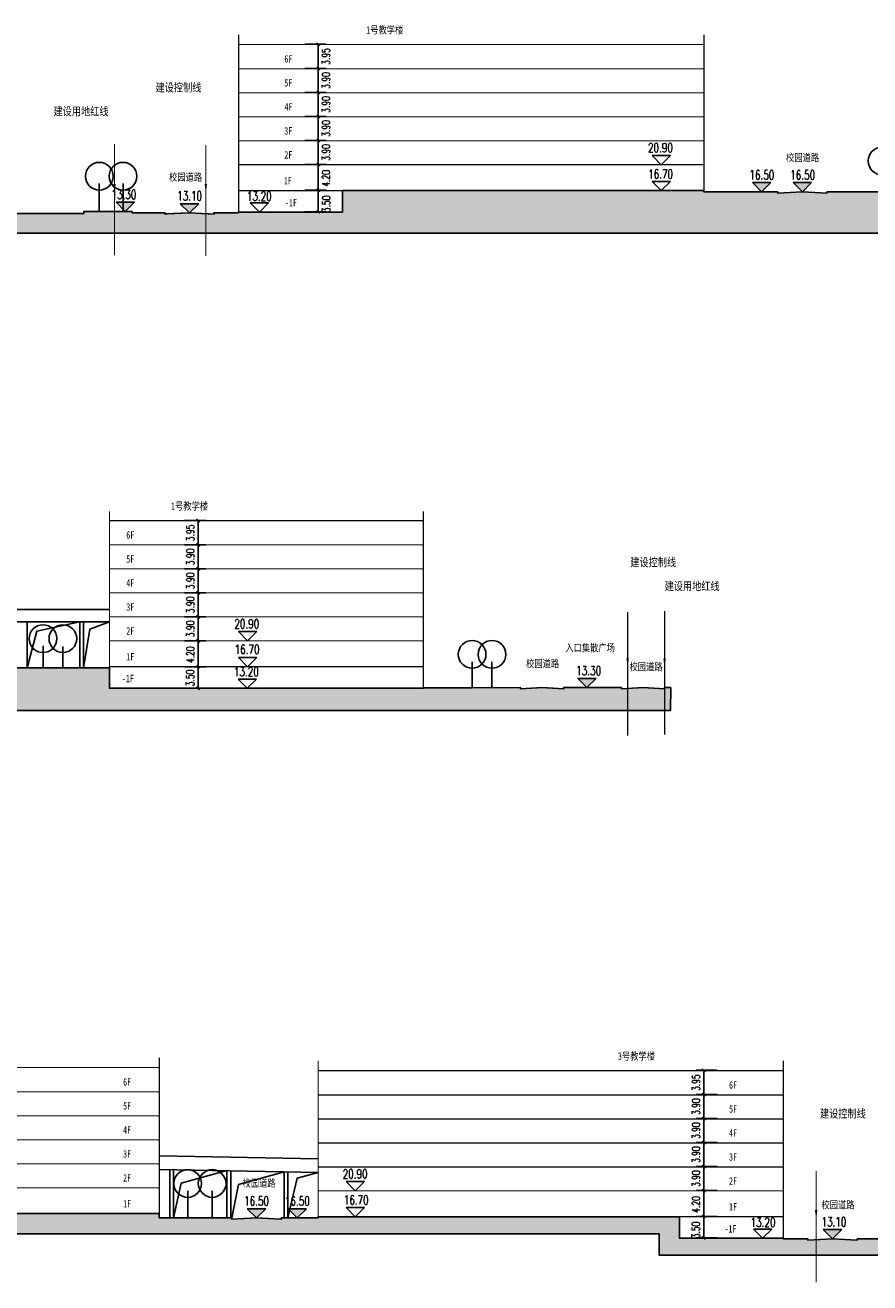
# Model space of a CAD drawing. Extents: x 38389316 to 38391210, y 2479116 to 2480544.
# Tile 56 of 68: x 38390817 to 38390954, y 2479614 to 2479818. Entities that reach past the tile are written whole.
import ezdxf

# ---------------------------------------------------------------- set-up
doc = ezdxf.new("R2010")
doc.units = 0
doc.header["$LTSCALE"] = 2
doc.linetypes.add('DASH', pattern=[0.35, 0.25, -0.1])
doc.layers.get('0').update_dxf_attribs({"linetype": 'CONTINUOUS', "lineweight": 9})
doc.layers.get('Defpoints').update_dxf_attribs({"linetype": 'CONTINUOUS', "lineweight": 9})
for name, color, linetype in [('DIM_SYMB', 3, 'CONTINUOUS'), ('PUB_TEXT', 7, 'CONTINUOUS'), ('Z1总平图标', 102, 'CONTINUOUS'), ('远期红线', 30, 'CONTINUOUS')]:
    doc.layers.add(name, color=color, linetype=linetype)
doc.styles.add('_TCH_DIM', font='SIMPLEX', dxfattribs={"bigfont": 'GBCBIG'})
doc.styles.add('_TCH_LABEL_T3', font='COMPLEX', dxfattribs={"width": 0.705882, "bigfont": 'GBCBIG'})
doc.styles.add('中等线体', font='txt', dxfattribs={"width": 0.8})
doc.styles.add('宋体', font='txt', dxfattribs={"width": 0.8, "height": 8})
doc.dimstyles.new('_TCH_ARCH_M_M&&1', dxfattribs={"dimtxt": 1.275, "dimasz": 0.5, "dimexe": 1.25, "dimexo": 1.5, "dimgap": 0.6125, "dimtad": 1, "dimzin": 1, "dimdsep": 46, "dimtxsty": '_TCH_LABEL_T3', "dimblk": 'ARCHTICK', "dimcen": 0.09, "dimclrt": 7, "dimazin": 2, "dimtfac": 1, "dimtix": 1, "dimtmove": 2, "dimatfit": 3, "dimfxl": 1, "dimtolj": 1, "dimtzin": 0, "dimarcsym": 0})

# ---------------------------------------------------------------- blocks, each defined once
blk = doc.blocks.new('_ArchTick')
at = {"color": 0, "linetype": 'ByBlock', "const_width": 0.4}
blk.add_lwpolyline([(-0.5, -0.5), (0.5, 0.5)], dxfattribs=at)
blk = doc.blocks.new('*D307')
at = {"layer": 'Defpoints', "color": 0}
for p in [(38393107.12, 2479844.42), (38393110.83, 2479844.42), (38393107.12, 2479840.92)]:
    blk.add_point(p, dxfattribs=at)
at = {"layer": 'Z1总平图标', "color": 0, "lineweight": -2}
for p, q in [((38393108.62, 2479844.42), (38393112.08, 2479844.42)), ((38393110.83, 2479840.92), (38393110.83, 2479844.42)), ((38393108.62, 2479840.92), (38393112.08, 2479840.92))]:
    blk.add_line(p, q, dxfattribs=at)
at = {"layer": 'Z1总平图标', "color": 0, "lineweight": -2, "xscale": 0.5, "yscale": 0.5, "zscale": 0.5}
for p, rotation in [((38393110.83, 2479844.42), 90), ((38393110.83, 2479840.92), 270)]:
    blk.add_blockref('_ArchTick', p, dxfattribs=dict(at, rotation=rotation))
at = {"layer": 'Z1总平图标', "color": 7, "insert": (38393112.12, 2479842.22), "char_height": 1.275, "attachment_point": 5, "rotation": 90, "style": '_TCH_LABEL_T3'}
blk.add_mtext('\\A1;3.50', dxfattribs=at)
blk = doc.blocks.new('*D308')
at = {"layer": 'Defpoints', "color": 0}
for p in [(38393107.12, 2479848.62), (38393110.83, 2479848.62), (38393107.12, 2479844.42)]:
    blk.add_point(p, dxfattribs=at)
at = {"layer": 'Z1总平图标', "color": 0, "lineweight": -2}
for p, q in [((38393108.62, 2479848.62), (38393112.08, 2479848.62)), ((38393110.83, 2479844.42), (38393110.83, 2479848.62)), ((38393108.62, 2479844.42), (38393112.08, 2479844.42))]:
    blk.add_line(p, q, dxfattribs=at)
at = {"layer": 'Z1总平图标', "color": 0, "lineweight": -2, "xscale": 0.5, "yscale": 0.5, "zscale": 0.5}
for p, rotation in [((38393110.83, 2479848.62), 90), ((38393110.83, 2479844.42), 270)]:
    blk.add_blockref('_ArchTick', p, dxfattribs=dict(at, rotation=rotation))
at = {"layer": 'Z1总平图标', "color": 7, "insert": (38393112.08, 2479846.37), "char_height": 1.275, "attachment_point": 5, "rotation": 90, "style": '_TCH_LABEL_T3'}
blk.add_mtext('\\A1;4.20', dxfattribs=at)
blk = doc.blocks.new('*D309')
at = {"layer": 'Defpoints', "color": 0}
for p in [(38393107.12, 2479852.52), (38393110.83, 2479852.52), (38393107.12, 2479848.62)]:
    blk.add_point(p, dxfattribs=at)
at = {"layer": 'Z1总平图标', "color": 0, "lineweight": -2}
for p, q in [((38393108.62, 2479852.52), (38393112.08, 2479852.52)), ((38393110.83, 2479848.62), (38393110.83, 2479852.52)), ((38393108.62, 2479848.62), (38393112.08, 2479848.62))]:
    blk.add_line(p, q, dxfattribs=at)
at = {"layer": 'Z1总平图标', "color": 0, "lineweight": -2, "xscale": 0.5, "yscale": 0.5, "zscale": 0.5}
for p, rotation in [((38393110.83, 2479852.52), 90), ((38393110.83, 2479848.62), 270)]:
    blk.add_blockref('_ArchTick', p, dxfattribs=dict(at, rotation=rotation))
at = {"layer": 'Z1总平图标', "color": 7, "insert": (38393112.08, 2479850.57), "char_height": 1.275, "attachment_point": 5, "rotation": 90, "style": '_TCH_LABEL_T3'}
blk.add_mtext('\\A1;3.90', dxfattribs=at)
blk = doc.blocks.new('*D310')
at = {"layer": 'Defpoints', "color": 0}
for p in [(38393107.12, 2479856.42), (38393110.83, 2479856.42), (38393107.12, 2479852.52)]:
    blk.add_point(p, dxfattribs=at)
at = {"layer": 'Z1总平图标', "color": 0, "lineweight": -2}
for p, q in [((38393108.62, 2479856.42), (38393112.08, 2479856.42)), ((38393110.83, 2479852.52), (38393110.83, 2479856.42)), ((38393108.62, 2479852.52), (38393112.08, 2479852.52))]:
    blk.add_line(p, q, dxfattribs=at)
at = {"layer": 'Z1总平图标', "color": 0, "lineweight": -2, "xscale": 0.5, "yscale": 0.5, "zscale": 0.5}
for p, rotation in [((38393110.83, 2479856.42), 90), ((38393110.83, 2479852.52), 270)]:
    blk.add_blockref('_ArchTick', p, dxfattribs=dict(at, rotation=rotation))
at = {"layer": 'Z1总平图标', "color": 7, "insert": (38393112.08, 2479854.47), "char_height": 1.275, "attachment_point": 5, "rotation": 90, "style": '_TCH_LABEL_T3'}
blk.add_mtext('\\A1;3.90', dxfattribs=at)
blk = doc.blocks.new('*D311')
at = {"layer": 'Defpoints', "color": 0}
for p in [(38393107.12, 2479860.32), (38393110.83, 2479860.32), (38393107.12, 2479856.42)]:
    blk.add_point(p, dxfattribs=at)
at = {"layer": 'Z1总平图标', "color": 0, "lineweight": -2}
for p, q in [((38393108.62, 2479860.32), (38393112.08, 2479860.32)), ((38393110.83, 2479856.42), (38393110.83, 2479860.32)), ((38393108.62, 2479856.42), (38393112.08, 2479856.42))]:
    blk.add_line(p, q, dxfattribs=at)
at = {"layer": 'Z1总平图标', "color": 0, "lineweight": -2, "xscale": 0.5, "yscale": 0.5, "zscale": 0.5}
for p, rotation in [((38393110.83, 2479860.32), 90), ((38393110.83, 2479856.42), 270)]:
    blk.add_blockref('_ArchTick', p, dxfattribs=dict(at, rotation=rotation))
at = {"layer": 'Z1总平图标', "color": 7, "insert": (38393112.08, 2479858.37), "char_height": 1.275, "attachment_point": 5, "rotation": 90, "style": '_TCH_LABEL_T3'}
blk.add_mtext('\\A1;3.90', dxfattribs=at)
blk = doc.blocks.new('*D312')
at = {"layer": 'Defpoints', "color": 0}
for p in [(38393107.12, 2479864.22), (38393110.83, 2479864.22), (38393107.12, 2479860.32)]:
    blk.add_point(p, dxfattribs=at)
at = {"layer": 'Z1总平图标', "color": 0, "lineweight": -2}
for p, q in [((38393108.62, 2479864.22), (38393112.08, 2479864.22)), ((38393110.83, 2479860.32), (38393110.83, 2479864.22)), ((38393108.62, 2479860.32), (38393112.08, 2479860.32))]:
    blk.add_line(p, q, dxfattribs=at)
at = {"layer": 'Z1总平图标', "color": 0, "lineweight": -2, "xscale": 0.5, "yscale": 0.5, "zscale": 0.5}
for p, rotation in [((38393110.83, 2479864.22), 90), ((38393110.83, 2479860.32), 270)]:
    blk.add_blockref('_ArchTick', p, dxfattribs=dict(at, rotation=rotation))
at = {"layer": 'Z1总平图标', "color": 7, "insert": (38393112.08, 2479862.27), "char_height": 1.275, "attachment_point": 5, "rotation": 90, "style": '_TCH_LABEL_T3'}
blk.add_mtext('\\A1;3.90', dxfattribs=at)
blk = doc.blocks.new('*D313')
at = {"layer": 'Defpoints', "color": 0}
for p in [(38393107.12, 2479868.17), (38393110.83, 2479868.17), (38393107.12, 2479864.22)]:
    blk.add_point(p, dxfattribs=at)
at = {"layer": 'Z1总平图标', "color": 0, "lineweight": -2}
for p, q in [((38393108.62, 2479868.17), (38393112.08, 2479868.17)), ((38393110.83, 2479864.22), (38393110.83, 2479868.17)), ((38393108.62, 2479864.22), (38393112.08, 2479864.22))]:
    blk.add_line(p, q, dxfattribs=at)
at = {"layer": 'Z1总平图标', "color": 0, "lineweight": -2, "xscale": 0.5, "yscale": 0.5, "zscale": 0.5}
for p, rotation in [((38393110.83, 2479868.17), 90), ((38393110.83, 2479864.22), 270)]:
    blk.add_blockref('_ArchTick', p, dxfattribs=dict(at, rotation=rotation))
at = {"layer": 'Z1总平图标', "color": 7, "insert": (38393112.08, 2479866.17), "char_height": 1.275, "attachment_point": 5, "rotation": 90, "style": '_TCH_LABEL_T3'}
blk.add_mtext('\\A1;3.95', dxfattribs=at)
blk = doc.blocks.new('*D331')
at = {"layer": 'Defpoints', "color": 0}
for p in [(38393173.45, 2479677.64), (38393177.16, 2479677.64), (38393177.16, 2479674.15)]:
    blk.add_point(p, dxfattribs=at)
at = {"layer": 'Z1总平图标', "color": 0, "lineweight": -2}
for p, q in [((38393175.66, 2479677.64), (38393172.2, 2479677.64)), ((38393173.45, 2479674.15), (38393173.45, 2479677.64)), ((38393175.66, 2479674.15), (38393172.2, 2479674.15))]:
    blk.add_line(p, q, dxfattribs=at)
at = {"layer": 'Z1总平图标', "color": 0, "lineweight": -2, "xscale": 0.5, "yscale": 0.5, "zscale": 0.5}
for p, rotation in [((38393173.45, 2479677.64), 90), ((38393173.45, 2479674.15), 270)]:
    blk.add_blockref('_ArchTick', p, dxfattribs=dict(at, rotation=rotation))
at = {"layer": 'Z1总平图标', "color": 7, "insert": (38393172.17, 2479675.44), "char_height": 1.275, "attachment_point": 5, "rotation": 90, "style": '_TCH_LABEL_T3'}
blk.add_mtext('\\A1;3.50', dxfattribs=at)
blk = doc.blocks.new('*D332')
at = {"layer": 'Defpoints', "color": 0}
for p in [(38393173.45, 2479681.84), (38393177.16, 2479681.84), (38393177.16, 2479677.64)]:
    blk.add_point(p, dxfattribs=at)
at = {"layer": 'Z1总平图标', "color": 0, "lineweight": -2}
for p, q in [((38393175.66, 2479681.84), (38393172.2, 2479681.84)), ((38393173.45, 2479677.64), (38393173.45, 2479681.84)), ((38393175.66, 2479677.64), (38393172.2, 2479677.64))]:
    blk.add_line(p, q, dxfattribs=at)
at = {"layer": 'Z1总平图标', "color": 0, "lineweight": -2, "xscale": 0.5, "yscale": 0.5, "zscale": 0.5}
for p, rotation in [((38393173.45, 2479681.84), 90), ((38393173.45, 2479677.64), 270)]:
    blk.add_blockref('_ArchTick', p, dxfattribs=dict(at, rotation=rotation))
at = {"layer": 'Z1总平图标', "color": 7, "insert": (38393172.2, 2479679.59), "char_height": 1.275, "attachment_point": 5, "rotation": 90, "style": '_TCH_LABEL_T3'}
blk.add_mtext('\\A1;4.20', dxfattribs=at)
blk = doc.blocks.new('*D333')
at = {"layer": 'Defpoints', "color": 0}
for p in [(38393173.45, 2479685.74), (38393177.16, 2479685.74), (38393177.16, 2479681.84)]:
    blk.add_point(p, dxfattribs=at)
at = {"layer": 'Z1总平图标', "color": 0, "lineweight": -2}
for p, q in [((38393175.66, 2479685.74), (38393172.2, 2479685.74)), ((38393173.45, 2479681.84), (38393173.45, 2479685.74)), ((38393175.66, 2479681.84), (38393172.2, 2479681.84))]:
    blk.add_line(p, q, dxfattribs=at)
at = {"layer": 'Z1总平图标', "color": 0, "lineweight": -2, "xscale": 0.5, "yscale": 0.5, "zscale": 0.5}
for p, rotation in [((38393173.45, 2479685.74), 90), ((38393173.45, 2479681.84), 270)]:
    blk.add_blockref('_ArchTick', p, dxfattribs=dict(at, rotation=rotation))
at = {"layer": 'Z1总平图标', "color": 7, "insert": (38393172.2, 2479683.79), "char_height": 1.275, "attachment_point": 5, "rotation": 90, "style": '_TCH_LABEL_T3'}
blk.add_mtext('\\A1;3.90', dxfattribs=at)
blk = doc.blocks.new('*D334')
at = {"layer": 'Defpoints', "color": 0}
for p in [(38393173.45, 2479689.64), (38393177.16, 2479689.64), (38393177.16, 2479685.74)]:
    blk.add_point(p, dxfattribs=at)
at = {"layer": 'Z1总平图标', "color": 0, "lineweight": -2}
for p, q in [((38393175.66, 2479689.64), (38393172.2, 2479689.64)), ((38393173.45, 2479685.74), (38393173.45, 2479689.64)), ((38393175.66, 2479685.74), (38393172.2, 2479685.74))]:
    blk.add_line(p, q, dxfattribs=at)
at = {"layer": 'Z1总平图标', "color": 0, "lineweight": -2, "xscale": 0.5, "yscale": 0.5, "zscale": 0.5}
for p, rotation in [((38393173.45, 2479689.64), 90), ((38393173.45, 2479685.74), 270)]:
    blk.add_blockref('_ArchTick', p, dxfattribs=dict(at, rotation=rotation))
at = {"layer": 'Z1总平图标', "color": 7, "insert": (38393172.2, 2479687.69), "char_height": 1.275, "attachment_point": 5, "rotation": 90, "style": '_TCH_LABEL_T3'}
blk.add_mtext('\\A1;3.90', dxfattribs=at)
blk = doc.blocks.new('*D335')
at = {"layer": 'Defpoints', "color": 0}
for p in [(38393173.45, 2479693.54), (38393177.16, 2479693.54), (38393177.16, 2479689.64)]:
    blk.add_point(p, dxfattribs=at)
at = {"layer": 'Z1总平图标', "color": 0, "lineweight": -2}
for p, q in [((38393175.66, 2479693.54), (38393172.2, 2479693.54)), ((38393173.45, 2479689.64), (38393173.45, 2479693.54)), ((38393175.66, 2479689.64), (38393172.2, 2479689.64))]:
    blk.add_line(p, q, dxfattribs=at)
at = {"layer": 'Z1总平图标', "color": 0, "lineweight": -2, "xscale": 0.5, "yscale": 0.5, "zscale": 0.5}
for p, rotation in [((38393173.45, 2479693.54), 90), ((38393173.45, 2479689.64), 270)]:
    blk.add_blockref('_ArchTick', p, dxfattribs=dict(at, rotation=rotation))
at = {"layer": 'Z1总平图标', "color": 7, "insert": (38393172.2, 2479691.59), "char_height": 1.275, "attachment_point": 5, "rotation": 90, "style": '_TCH_LABEL_T3'}
blk.add_mtext('\\A1;3.90', dxfattribs=at)
blk = doc.blocks.new('*D336')
at = {"layer": 'Defpoints', "color": 0}
for p in [(38393173.45, 2479697.44), (38393177.16, 2479697.44), (38393177.16, 2479693.54)]:
    blk.add_point(p, dxfattribs=at)
at = {"layer": 'Z1总平图标', "color": 0, "lineweight": -2}
for p, q in [((38393175.66, 2479697.44), (38393172.2, 2479697.44)), ((38393173.45, 2479693.54), (38393173.45, 2479697.44)), ((38393175.66, 2479693.54), (38393172.2, 2479693.54))]:
    blk.add_line(p, q, dxfattribs=at)
at = {"layer": 'Z1总平图标', "color": 0, "lineweight": -2, "xscale": 0.5, "yscale": 0.5, "zscale": 0.5}
for p, rotation in [((38393173.45, 2479697.44), 90), ((38393173.45, 2479693.54), 270)]:
    blk.add_blockref('_ArchTick', p, dxfattribs=dict(at, rotation=rotation))
at = {"layer": 'Z1总平图标', "color": 7, "insert": (38393172.2, 2479695.49), "char_height": 1.275, "attachment_point": 5, "rotation": 90, "style": '_TCH_LABEL_T3'}
blk.add_mtext('\\A1;3.90', dxfattribs=at)
blk = doc.blocks.new('*D337')
at = {"layer": 'Defpoints', "color": 0}
for p in [(38393173.45, 2479701.39), (38393177.16, 2479701.39), (38393177.16, 2479697.44)]:
    blk.add_point(p, dxfattribs=at)
at = {"layer": 'Z1总平图标', "color": 0, "lineweight": -2}
for p, q in [((38393175.66, 2479701.39), (38393172.2, 2479701.39)), ((38393173.45, 2479697.44), (38393173.45, 2479701.39)), ((38393175.66, 2479697.44), (38393172.2, 2479697.44))]:
    blk.add_line(p, q, dxfattribs=at)
at = {"layer": 'Z1总平图标', "color": 0, "lineweight": -2, "xscale": 0.5, "yscale": 0.5, "zscale": 0.5}
for p, rotation in [((38393173.45, 2479701.39), 90), ((38393173.45, 2479697.44), 270)]:
    blk.add_blockref('_ArchTick', p, dxfattribs=dict(at, rotation=rotation))
at = {"layer": 'Z1总平图标', "color": 7, "insert": (38393172.2, 2479699.39), "char_height": 1.275, "attachment_point": 5, "rotation": 90, "style": '_TCH_LABEL_T3'}
blk.add_mtext('\\A1;3.95', dxfattribs=at)
blk = doc.blocks.new('*D338')
at = {"layer": 'Defpoints', "color": 0}
for p in [(38393087.59, 2479766.99), (38393091.29, 2479766.99), (38393087.59, 2479763.49)]:
    blk.add_point(p, dxfattribs=at)
at = {"layer": 'Z1总平图标', "color": 0, "lineweight": -2}
for p, q in [((38393089.09, 2479766.99), (38393092.54, 2479766.99)), ((38393091.29, 2479763.49), (38393091.29, 2479766.99)), ((38393089.09, 2479763.49), (38393092.54, 2479763.49))]:
    blk.add_line(p, q, dxfattribs=at)
at = {"layer": 'Z1总平图标', "color": 0, "lineweight": -2, "xscale": 0.5, "yscale": 0.5, "zscale": 0.5}
for p, rotation in [((38393091.29, 2479766.99), 90), ((38393091.29, 2479763.49), 270)]:
    blk.add_blockref('_ArchTick', p, dxfattribs=dict(at, rotation=rotation))
at = {"layer": 'Z1总平图标', "color": 7, "insert": (38393090.01, 2479765.16), "char_height": 1.275, "attachment_point": 5, "rotation": 90, "style": '_TCH_LABEL_T3'}
blk.add_mtext('\\A1;3.50', dxfattribs=at)
blk = doc.blocks.new('*D339')
at = {"layer": 'Defpoints', "color": 0}
for p in [(38393087.59, 2479771.19), (38393091.29, 2479771.19), (38393087.59, 2479766.99)]:
    blk.add_point(p, dxfattribs=at)
at = {"layer": 'Z1总平图标', "color": 0, "lineweight": -2}
for p, q in [((38393089.09, 2479771.19), (38393092.54, 2479771.19)), ((38393091.29, 2479766.99), (38393091.29, 2479771.19)), ((38393089.09, 2479766.99), (38393092.54, 2479766.99))]:
    blk.add_line(p, q, dxfattribs=at)
at = {"layer": 'Z1总平图标', "color": 0, "lineweight": -2, "xscale": 0.5, "yscale": 0.5, "zscale": 0.5}
for p, rotation in [((38393091.29, 2479771.19), 90), ((38393091.29, 2479766.99), 270)]:
    blk.add_blockref('_ArchTick', p, dxfattribs=dict(at, rotation=rotation))
at = {"layer": 'Z1总平图标', "color": 7, "insert": (38393090.04, 2479768.94), "char_height": 1.275, "attachment_point": 5, "rotation": 90, "style": '_TCH_LABEL_T3'}
blk.add_mtext('\\A1;4.20', dxfattribs=at)
blk = doc.blocks.new('*D340')
at = {"layer": 'Defpoints', "color": 0}
for p in [(38393087.59, 2479775.09), (38393091.29, 2479775.09), (38393087.59, 2479771.19)]:
    blk.add_point(p, dxfattribs=at)
at = {"layer": 'Z1总平图标', "color": 0, "lineweight": -2}
for p, q in [((38393089.09, 2479775.09), (38393092.54, 2479775.09)), ((38393091.29, 2479771.19), (38393091.29, 2479775.09)), ((38393089.09, 2479771.19), (38393092.54, 2479771.19))]:
    blk.add_line(p, q, dxfattribs=at)
at = {"layer": 'Z1总平图标', "color": 0, "lineweight": -2, "xscale": 0.5, "yscale": 0.5, "zscale": 0.5}
for p, rotation in [((38393091.29, 2479775.09), 90), ((38393091.29, 2479771.19), 270)]:
    blk.add_blockref('_ArchTick', p, dxfattribs=dict(at, rotation=rotation))
at = {"layer": 'Z1总平图标', "color": 7, "insert": (38393090.04, 2479773.14), "char_height": 1.275, "attachment_point": 5, "rotation": 90, "style": '_TCH_LABEL_T3'}
blk.add_mtext('\\A1;3.90', dxfattribs=at)
blk = doc.blocks.new('*D341')
at = {"layer": 'Defpoints', "color": 0}
for p in [(38393087.59, 2479778.99), (38393091.29, 2479778.99), (38393087.59, 2479775.09)]:
    blk.add_point(p, dxfattribs=at)
at = {"layer": 'Z1总平图标', "color": 0, "lineweight": -2}
for p, q in [((38393089.09, 2479778.99), (38393092.54, 2479778.99)), ((38393091.29, 2479775.09), (38393091.29, 2479778.99)), ((38393089.09, 2479775.09), (38393092.54, 2479775.09))]:
    blk.add_line(p, q, dxfattribs=at)
at = {"layer": 'Z1总平图标', "color": 0, "lineweight": -2, "xscale": 0.5, "yscale": 0.5, "zscale": 0.5}
for p, rotation in [((38393091.29, 2479778.99), 90), ((38393091.29, 2479775.09), 270)]:
    blk.add_blockref('_ArchTick', p, dxfattribs=dict(at, rotation=rotation))
at = {"layer": 'Z1总平图标', "color": 7, "insert": (38393090.04, 2479777.04), "char_height": 1.275, "attachment_point": 5, "rotation": 90, "style": '_TCH_LABEL_T3'}
blk.add_mtext('\\A1;3.90', dxfattribs=at)
blk = doc.blocks.new('*D342')
at = {"layer": 'Defpoints', "color": 0}
for p in [(38393087.59, 2479782.89), (38393091.29, 2479782.89), (38393087.59, 2479778.99)]:
    blk.add_point(p, dxfattribs=at)
at = {"layer": 'Z1总平图标', "color": 0, "lineweight": -2}
for p, q in [((38393089.09, 2479782.89), (38393092.54, 2479782.89)), ((38393091.29, 2479778.99), (38393091.29, 2479782.89)), ((38393089.09, 2479778.99), (38393092.54, 2479778.99))]:
    blk.add_line(p, q, dxfattribs=at)
at = {"layer": 'Z1总平图标', "color": 0, "lineweight": -2, "xscale": 0.5, "yscale": 0.5, "zscale": 0.5}
for p, rotation in [((38393091.29, 2479782.89), 90), ((38393091.29, 2479778.99), 270)]:
    blk.add_blockref('_ArchTick', p, dxfattribs=dict(at, rotation=rotation))
at = {"layer": 'Z1总平图标', "color": 7, "insert": (38393090.04, 2479780.94), "char_height": 1.275, "attachment_point": 5, "rotation": 90, "style": '_TCH_LABEL_T3'}
blk.add_mtext('\\A1;3.90', dxfattribs=at)
blk = doc.blocks.new('*D343')
at = {"layer": 'Defpoints', "color": 0}
for p in [(38393087.59, 2479786.79), (38393091.29, 2479786.79), (38393087.59, 2479782.89)]:
    blk.add_point(p, dxfattribs=at)
at = {"layer": 'Z1总平图标', "color": 0, "lineweight": -2}
for p, q in [((38393089.09, 2479786.79), (38393092.54, 2479786.79)), ((38393091.29, 2479782.89), (38393091.29, 2479786.79)), ((38393089.09, 2479782.89), (38393092.54, 2479782.89))]:
    blk.add_line(p, q, dxfattribs=at)
at = {"layer": 'Z1总平图标', "color": 0, "lineweight": -2, "xscale": 0.5, "yscale": 0.5, "zscale": 0.5}
for p, rotation in [((38393091.29, 2479786.79), 90), ((38393091.29, 2479782.89), 270)]:
    blk.add_blockref('_ArchTick', p, dxfattribs=dict(at, rotation=rotation))
at = {"layer": 'Z1总平图标', "color": 7, "insert": (38393090.04, 2479784.84), "char_height": 1.275, "attachment_point": 5, "rotation": 90, "style": '_TCH_LABEL_T3'}
blk.add_mtext('\\A1;3.90', dxfattribs=at)
blk = doc.blocks.new('*D344')
at = {"layer": 'Defpoints', "color": 0}
for p in [(38393087.59, 2479790.74), (38393091.29, 2479790.74), (38393087.59, 2479786.79)]:
    blk.add_point(p, dxfattribs=at)
at = {"layer": 'Z1总平图标', "color": 0, "lineweight": -2}
for p, q in [((38393089.09, 2479790.74), (38393092.54, 2479790.74)), ((38393091.29, 2479786.79), (38393091.29, 2479790.74)), ((38393089.09, 2479786.79), (38393092.54, 2479786.79))]:
    blk.add_line(p, q, dxfattribs=at)
at = {"layer": 'Z1总平图标', "color": 0, "lineweight": -2, "xscale": 0.5, "yscale": 0.5, "zscale": 0.5}
for p, rotation in [((38393091.29, 2479790.74), 90), ((38393091.29, 2479786.79), 270)]:
    blk.add_blockref('_ArchTick', p, dxfattribs=dict(at, rotation=rotation))
at = {"layer": 'Z1总平图标', "color": 7, "insert": (38393090.04, 2479788.74), "char_height": 1.275, "attachment_point": 5, "rotation": 90, "style": '_TCH_LABEL_T3'}
blk.add_mtext('\\A1;3.95', dxfattribs=at)
blk = doc.blocks.new('A$C6BED0824')
at = {"layer": 'Z1总平图标'}
h = blk.add_hatch(dxfattribs=at)
h.set_pattern_fill('夯实土壤', color=256, scale=0.5, style=0)
h.set_pattern_definition([(45, (1395.5765, 947.208), (-1.9869703, 1.98697), []), (45, (1396.6265, 947.208), (-1.9869703, 1.98697), []), (45, (1397.6765, 947.208), (-1.9869703, 1.98697), []), (135, (1395.5765, 947.208), (-1.98697, -1.9869703), [1.325, -1.485]), (135, (1396.1015, 947.733), (-1.98697, -1.9869703), [1.325, -1.485]), (135, (1396.6265, 948.258), (-1.98697, -1.9869703), [1.325, -1.485])])
h.paths.add_polyline_path([(2.595, 182.325), (2.595, 176.629), (106.736, 176.629), (106.736, 173.425), (260.569, 173.425), (260.569, 170.516), (512.738, 170.516), (512.738, 177.222), (497.085, 177.222), (497.085, 177.022), (493.085, 177.222), (489.085, 177.022), (489.085, 177.222), (477.085, 177.222), (477.085, 177.422), (418.385, 177.422), (418.385, 173.922), (401.485, 173.922), (401.485, 173.822), (397.479, 173.822), (397.485, 173.622), (393.485, 173.8), (389.479, 173.623), (389.479, 173.822), (384.158, 173.822), (384.158, 174.022), (376.316, 174.022), (376.316, 173.722), (306.316, 173.722), (306.316, 174.022), (298.815, 174.022), (298.815, 173.822), (293.485, 173.822), (293.485, 173.623), (289.476, 173.823), (285.485, 173.623), (285.494, 173.822), (281.488, 173.922), (264.588, 173.922), (264.588, 177.422), (205.888, 177.422), (205.888, 177.222), (199.885, 177.222), (199.885, 177.022), (195.885, 177.222), (191.885, 177.022), (191.885, 177.222), (186.884, 177.222), (186.884, 175.922), (110.485, 175.922), (110.485, 178.222), (91.885, 178.222), (91.885, 178.422), (57.685, 178.422), (57.685, 178.422), (40.885, 178.422), (40.885, 182.022), (40.885, 182.022), (40.885, 182.322), (21.485, 182.325), (21.485, 182.122), (17.485, 182.325), (13.485, 182.125), (13.485, 182.325)])
for points in [[(486.459, 177.222), (487.959, 178.722), (484.959, 178.722)], [(493.085, 177.222), (494.585, 178.722), (491.585, 178.722)], [(383.064, 174.022), (384.564, 175.522), (381.564, 175.522)], [(393.494, 173.8), (394.994, 175.3), (391.994, 175.3)], [(458.083, 96.643), (459.583, 98.143), (456.583, 98.143)], [(404.397, 10.447), (402.897, 11.947), (405.897, 11.947)], [(411.022, 10.447), (409.522, 11.947), (412.522, 11.947)], [(497.988, 7.047), (496.488, 8.547), (499.488, 8.547)]]:
    blk.add_hatch(color=256, dxfattribs=at).paths.add_polyline_path(points)
h = blk.add_hatch(dxfattribs=at)
h.set_pattern_fill('夯实土壤', color=256, scale=0.5, style=0)
h.set_pattern_definition([(45, (1430.3775, 938.3507), (-1.9869703, 1.98697), []), (45, (1431.4275, 938.3507), (-1.9869703, 1.98697), []), (45, (1432.4775, 938.3507), (-1.9869703, 1.98697), []), (135, (1430.3775, 938.3507), (-1.98697, -1.9869703), [1.325, -1.485]), (135, (1430.9025, 938.8757), (-1.98697, -1.9869703), [1.325, -1.485]), (135, (1431.4275, 939.4007), (-1.98697, -1.9869703), [1.325, -1.485])])
h.paths.add_polyline_path([(79.802, 96.343), (79.802, 92.931), (257.296, 92.931), (257.296, 92.931), (471.667, 92.931), (471.706, 96.643), (470.697, 96.643), (470.697, 96.443), (467.197, 96.643), (463.697, 96.443), (463.697, 96.643), (454.297, 96.643), (454.297, 96.443), (450.797, 96.643), (447.297, 96.443), (447.297, 96.643), (431.497, 96.543), (380.498, 96.543), (380.498, 99.843), (344.498, 99.843), (344.498, 96.543), (293.497, 96.543), (293.497, 96.643), (276.5, 96.643), (276.5, 96.443), (272.5, 96.643), (268.5, 96.443), (268.5, 96.643), (253.497, 96.643), (253.497, 96.843), (225.697, 96.843), (225.697, 96.643), (225.697, 96.643), (183.182, 96.643), (183.182, 96.643), (183.182, 96.843), (156.982, 96.843), (156.982, 96.643), (99.198, 96.643), (99.198, 96.343)])
h = blk.add_hatch(dxfattribs=at)
h.set_pattern_fill('夯实土壤', color=256, scale=0.5, style=0)
h.set_pattern_definition([(45, (1431.9438, 925.1254), (-1.9869703, 1.98697), []), (45, (1432.9938, 925.1254), (-1.9869703, 1.98697), []), (45, (1434.0438, 925.1254), (-1.9869703, 1.98697), []), (135, (1431.9438, 925.1254), (-1.98697, -1.9869703), [1.325, -1.485]), (135, (1432.4688, 925.6504), (-1.98697, -1.9869703), [1.325, -1.485]), (135, (1432.9938, 926.1754), (-1.98697, -1.9869703), [1.325, -1.485])])
h.paths.add_polyline_path([(27.823, 19.447), (27.823, 12.048), (237.281, 12.048), (237.281, 7.843), (469.835, 7.843), (469.835, 4.382), (514.702, 4.382), (514.702, 7.247), (507.327, 7.247), (507.327, 7.047), (501.997, 7.047), (501.997, 6.848), (497.988, 7.048), (493.997, 6.848), (493.997, 7.048), (490, 7.047), (490, 7.147), (473.1, 7.147), (473.1, 10.647), (414.4, 10.647), (414.4, 10.447), (408.397, 10.447), (408.397, 10.247), (404.397, 10.447), (400.397, 10.247), (400.391, 10.447), (388.594, 10.447), (388.594, 11.147), (329.794, 11.147), (329.794, 10.947), (327.085, 10.947), (316.397, 10.947), (316.397, 10.754), (313.397, 10.954), (310.397, 10.754), (310.397, 10.947), (304.494, 10.947), (304.494, 11.147), (240.991, 11.147), (240.991, 15.347), (229.995, 15.347), (229.995, 15.147), (225.995, 15.347), (221.995, 15.147), (221.995, 15.347), (220.593, 15.347), (220.593, 16.447), (219.593, 16.447), (219.593, 17.947), (218.593, 17.947), (218.593, 19.447), (208.993, 19.447), (208.993, 19.647), (147.597, 19.647), (147.597, 19.447), (140.594, 19.447), (140.594, 19.247), (138.594, 19.447), (136.594, 19.247), (136.594, 19.447), (131.597, 19.447), (131.597, 19.647), (70.196, 19.647), (70.196, 19.447), (49.194, 19.447), (49.194, 19.247), (47.194, 19.447), (45.194, 19.247), (45.194, 19.447)])
at = {"layer": 'DIM_SYMB'}
for points in [[(387.893, 192.931, 0, 0, 0), (396.158, 192.932, 0, 0, 0), (396.157, 177.008, 0, 0.4, 0), (396.157, 178.508, 0, 0, 0)], [(371.325, 189.059, 0, 0, 0), (381.316, 189.059, 0, 0, 0), (381.316, 177.008, 0, 0.4, 0), (381.316, 178.508, 0, 0, 0)], [(472.961, 115.824, 0, 0, 0), (464.697, 115.826, 0, 0, 0), (464.697, 99.902, 0, 0.4, 0), (464.697, 101.402, 0, 0, 0)], [(479.625, 111.952, 0, 0, 0), (470.697, 111.952, 0, 0, 0), (470.697, 99.902, 0, 0.4, 0), (470.697, 101.402, 0, 0, 0)], [(503.592, 26.156, 0, 0, 0), (495.328, 26.157, 0, 0, 0), (495.328, 10.233, 0, 0.4, 0), (495.328, 11.733, 0, 0, 0)]]:
    blk.add_lwpolyline(points, format="xyseb", dxfattribs=at)
at = {"layer": 'Z1总平图标'}
for p, q in [((470.154, 181.622), (468.654, 183.122)), ((471.654, 183.122), (468.654, 183.122)), ((470.154, 181.622), (471.654, 183.122)), ((470.154, 177.422), (468.654, 178.922)), ((471.654, 178.922), (468.654, 178.922)), ((470.154, 177.422), (471.654, 178.922)), ((486.459, 177.222), (484.959, 178.722)), ((487.959, 178.722), (484.959, 178.722)), ((486.459, 177.222), (487.959, 178.722)), ((493.085, 177.222), (491.585, 178.722)), ((494.585, 178.722), (491.585, 178.722)), ((493.085, 177.222), (494.585, 178.722)), ((383.064, 174.022), (381.564, 175.522)), ((384.564, 175.522), (381.564, 175.522)), ((383.064, 174.022), (384.564, 175.522)), ((393.494, 173.8), (391.994, 175.3)), ((394.994, 175.3), (391.994, 175.3)), ((393.494, 173.8), (394.994, 175.3)), ((404.853, 173.922), (403.353, 175.422)), ((406.353, 175.422), (403.353, 175.422)), ((404.853, 173.922), (406.353, 175.422)), ((402.942, 104.243), (401.442, 105.743)), ((404.442, 105.743), (401.442, 105.743)), ((402.942, 104.243), (404.442, 105.743)), ((402.942, 100.043), (401.442, 101.543)), ((404.442, 101.543), (401.442, 101.543)), ((402.942, 100.043), (404.442, 101.543)), ((458.083, 96.643), (456.583, 98.143)), ((459.583, 98.143), (456.583, 98.143)), ((458.083, 96.643), (459.583, 98.143)), ((402.897, 96.543), (401.397, 98.043)), ((404.397, 98.043), (401.397, 98.043)), ((402.897, 96.543), (404.397, 98.043)), ((420.44, 14.847), (418.94, 16.347)), ((418.94, 16.347), (421.94, 16.347)), ((420.44, 14.847), (421.94, 16.347)), ((404.397, 10.447), (402.897, 11.947)), ((402.897, 11.947), (405.897, 11.947)), ((404.397, 10.447), (405.897, 11.947)), ((411.022, 10.447), (409.522, 11.947)), ((409.522, 11.947), (412.522, 11.947)), ((411.022, 10.447), (412.522, 11.947)), ((420.44, 10.647), (418.94, 12.147)), ((418.94, 12.147), (421.94, 12.147)), ((420.44, 10.647), (421.94, 12.147)), ((486.632, 7.147), (485.132, 8.647)), ((485.132, 8.647), (488.132, 8.647)), ((486.632, 7.147), (488.132, 8.647)), ((497.988, 7.047), (496.488, 8.547)), ((496.488, 8.547), (499.488, 8.547)), ((497.988, 7.047), (499.488, 8.547))]:
    blk.add_line(p, q, dxfattribs=at)
at = {"layer": 'Z1总平图标', "const_width": 0.2, "flags": 128}
for points in [[(401.485, 202.772), (401.485, 173.822)], [(477.085, 202.772), (477.085, 177.222)], [(477.085, 201.172), (401.485, 201.172)], [(477.085, 197.222), (401.485, 197.222)], [(477.085, 193.322), (401.485, 193.322)], [(477.085, 189.422), (401.485, 189.422)], [(477.085, 185.522), (401.485, 185.522)], [(477.085, 181.622), (401.485, 181.622)], [(477.085, 177.422), (401.485, 177.422)], [(418.385, 177.422), (418.385, 173.922)], [(489.085, 177.222), (477.085, 177.222)], [(497.085, 177.222), (497.085, 177.022), (493.085, 177.222), (489.085, 177.022), (489.085, 177.222)], [(512.9, 177.222), (497.085, 177.222)], [(306.316, 174.022), (306.316, 173.722), (376.316, 173.722), (376.316, 174.022)], [(389.479, 173.822), (384.158, 173.822), (384.158, 174.022), (376.316, 174.022)], [(397.479, 173.823), (397.479, 173.623), (393.485, 173.8), (389.479, 173.623), (389.479, 173.823)], [(401.485, 173.822), (397.479, 173.822)], [(418.385, 173.922), (401.485, 173.922)], [(380.498, 125.293), (380.498, 96.543)], [(431.497, 125.293), (431.497, 96.543)], [(431.497, 123.793), (380.498, 123.793)], [(431.497, 119.843), (380.498, 119.843)], [(431.497, 115.943), (380.498, 115.943)], [(431.497, 112.043), (380.498, 112.043)], [(431.497, 108.143), (380.498, 108.143)], [(431.497, 104.243), (380.498, 104.243)], [(380.498, 99.843), (344.498, 99.843)], [(431.497, 100.043), (380.498, 100.043)], [(431.497, 96.543), (380.498, 96.543)], [(447.297, 96.643), (431.497, 96.643)], [(447.297, 96.643), (447.297, 96.443), (450.797, 96.643), (454.297, 96.443), (454.297, 96.643)], [(463.697, 96.643), (454.297, 96.643)], [(463.697, 96.643), (463.697, 96.443), (467.197, 96.643), (470.696, 96.443), (470.696, 96.643)], [(471.706, 96.643), (470.696, 96.643)], [(329.794, 34.897), (388.594, 34.897)], [(388.594, 36.497), (388.594, 10.447)], [(414.4, 35.997), (414.4, 10.447)], [(490, 35.997), (490, 7.047)], [(414.4, 34.397), (490, 34.397)], [(329.794, 30.947), (388.594, 30.947)], [(414.4, 30.447), (490, 30.447)], [(329.794, 27.047), (388.594, 27.047)], [(414.4, 26.547), (490, 26.547)], [(329.794, 23.147), (388.594, 23.147)], [(414.4, 22.647), (490, 22.647)], [(329.794, 19.247), (388.594, 19.247)], [(414.4, 18.747), (490, 18.747)], [(329.794, 15.347), (388.594, 15.347)], [(414.4, 14.847), (490, 14.847)], [(329.794, 11.147), (388.594, 11.147)], [(388.594, 10.447), (400.391, 10.447)], [(400.397, 10.447), (400.397, 10.247), (404.397, 10.447), (408.397, 10.247), (408.397, 10.447)], [(408.397, 10.447), (414.4, 10.447)], [(414.4, 10.647), (490, 10.647)], [(473.1, 10.647), (473.1, 7.147)], [(473.1, 7.147), (490, 7.147)], [(490, 7.047), (493.997, 7.047)], [(493.997, 7.048), (493.997, 6.848), (497.988, 7.048), (501.997, 6.848), (501.997, 7.048)], [(501.997, 7.047), (507.327, 7.047), (507.327, 7.247), (514.828, 7.247)]]:
    blk.add_lwpolyline(points, dxfattribs=at)
at = {"layer": 'Z1总平图标', "color": 1, "linetype": 'DASH', "ltscale": 5, "const_width": 0.2}
for points in [[(381.316, 185.01), (381.316, 166.925)], [(470.697, 109.094), (470.697, 89.009)]]:
    blk.add_lwpolyline(points, dxfattribs=at)
at = {"layer": 'Z1总平图标', "color": 6, "linetype": 'DASH', "ltscale": 5, "const_width": 0.2}
for points in [[(396.157, 184.86), (396.157, 166.775)], [(464.697, 108.944), (464.697, 88.859)], [(495.328, 18.085), (495.328, 0)]]:
    blk.add_lwpolyline(points, dxfattribs=at)
at = {"layer": 'Z1总平图标', "flags": 128}
for points in [[(260.569, 170.516), (512.738, 170.516)], [(512.738, 177.222), (497.085, 177.222), (497.085, 177.022), (493.085, 177.222), (489.085, 177.022), (489.085, 177.222), (477.085, 177.222), (477.085, 177.422), (418.385, 177.422), (418.385, 173.922), (401.485, 173.922), (401.485, 173.822), (397.479, 173.822), (397.485, 173.622), (393.485, 173.8), (389.479, 173.623), (389.479, 173.822), (384.158, 173.822), (384.158, 174.022), (376.316, 174.022), (376.316, 173.722), (306.316, 173.722)], [(344.498, 109.343), (380.498, 109.343)], [(344.498, 107.343), (380.498, 107.343)], [(367.098, 107.343), (367.098, 99.843)], [(367.098, 99.843), (368.68, 105.798), (375.698, 107.343)], [(375.698, 107.343), (375.698, 99.843)], [(376.298, 107.343), (376.298, 99.843)], [(376.298, 99.843), (377.296, 106.144), (380.498, 107.343)], [(257.296, 92.931), (471.667, 92.931), (471.706, 96.643), (470.697, 96.643), (470.697, 96.443), (467.197, 96.643), (463.697, 96.443), (463.697, 96.643), (454.297, 96.643), (454.297, 96.443), (450.797, 96.643), (450.797, 96.643), (450.797, 96.643), (447.297, 96.443), (447.297, 96.643), (431.497, 96.543), (380.498, 96.543), (380.498, 99.843), (344.498, 99.843), (344.498, 96.543), (293.497, 96.543), (293.497, 96.643), (276.5, 96.643)], [(388.621, 20.547), (414.427, 20.047)], [(237.281, 7.843), (469.835, 7.843), (469.835, 4.382), (514.702, 4.382)], [(507.327, 7.047), (501.997, 7.047), (501.997, 6.848), (497.988, 7.048), (493.997, 6.848), (493.997, 7.048), (490, 7.047), (490, 7.147), (473.1, 7.147), (473.1, 10.647), (414.4, 10.647), (414.4, 10.447), (408.397, 10.447), (408.397, 10.247), (404.397, 10.447), (400.397, 10.247), (400.391, 10.447), (388.594, 10.447), (388.594, 11.147), (329.794, 11.147)], [(388.579, 18.347), (414.384, 17.847)], [(390.291, 10.447), (390.291, 18.314)], [(390.891, 10.447), (390.891, 18.303)], [(390.891, 10.447), (392.163, 16.117), (399.591, 18.134)], [(399.591, 10.447), (399.591, 18.134)], [(400.191, 10.447), (400.191, 18.122)], [(400.397, 10.447), (401.463, 15.862), (408.891, 17.954)], [(408.891, 10.447), (408.891, 17.954)], [(409.491, 10.447), (409.491, 17.942)], [(409.491, 10.447), (410.994, 16.891), (414.384, 17.847)]]:
    blk.add_lwpolyline(points, dxfattribs=at)
at = {"layer": 'Z1总平图标'}
for points in [[(378.841, 174.022), (378.841, 178.565)], [(382.697, 174.022), (382.697, 178.565)], [(369.698, 99.843), (369.698, 103.411)], [(372.922, 99.843), (372.922, 103.311)], [(439.425, 96.643), (439.425, 100.844)], [(442.649, 96.643), (442.649, 100.844)], [(393.213, 10.447), (393.213, 14.849)], [(397.182, 10.447), (397.182, 14.849)]]:
    blk.add_lwpolyline(points, dxfattribs=at)
for centre in [(506.04, 182.243), (378.841, 179.764), (382.697, 179.764), (369.698, 104.61), (372.922, 104.61), (439.425, 102.043), (442.649, 102.043), (393.213, 16.048), (397.182, 16.048)]:
    blk.add_circle(centre, 2.25, dxfattribs=at)
at = {"layer": 'PUB_TEXT'}
for s, height, rotation, style, width, p in [('建设控制线', 1.3291, 0.01058, '宋体', 0.8, (387.986, 193.514)), ('建设用地红线', 1.3291, 359.99999, '宋体', 0.8, (371.413, 189.642)), ('16.50', 1.4875, 359.99999, '_TCH_DIM', 0.705882, (484.485, 179.233)), ('16.50', 1.4875, 359.99999, '_TCH_DIM', 0.705882, (491.111, 179.233)), ('13.30', 1.4875, 359.99999, '_TCH_DIM', 0.705882, (380.814, 176.047)), ('13.10', 1.4875, 359.99999, '_TCH_DIM', 0.705882, (391.496, 175.825)), ('建设控制线', 1.3291, 359.98942, '宋体', 0.8, (465.131, 116.351)), ('建设用地红线', 1.3291, 0.00001, '宋体', 0.8, (470.707, 112.477)), ('13.30', 1.4875, 0.00001, '_TCH_DIM', 0.705882, (456.333, 98.668)), ('建设控制线', 1.3291, 359.98942, '宋体', 0.8, (495.95, 26.741)), ('16.50', 1.4875, 0.00001, '_TCH_DIM', 0.705882, (402.37, 12.458)), ('16.50', 1.4875, 0.00001, '_TCH_DIM', 0.705882, (408.996, 12.458)), ('13.10', 1.4875, 0.00001, '_TCH_DIM', 0.705882, (496.187, 9.072))]:
    blk.add_text(s, height=height, rotation=rotation, dxfattribs=dict(at, style=style, width=width)).set_placement(p)
at = {"layer": 'PUB_TEXT', "style": '_TCH_DIM', "width": 0.705882}
for s, p in [('20.90', (468.004, 183.647)), ('16.70', (468.026, 179.39)), ('13.20', (402.814, 175.777)), ('20.90', (400.788, 106.268)), ('16.70', (400.834, 102.115)), ('13.20', (400.711, 98.486)), ('20.90', (418.39, 16.872)), ('16.70', (418.569, 12.615)), ('13.20', (484.671, 9.001))]:
    blk.add_text(s, height=1.4875, dxfattribs=at).set_placement(p)
at = {"layer": 'Z1总平图标', "color": 0, "style": '中等线体', "width": 0.8}
for s, rotation, p in [('1号教学楼', 0, (422.221, 202.932)), ('6F', 0, (408.913, 198.236)), ('5F', 0, (408.897, 194.336)), ('4F', 0, (408.929, 190.436)), ('3F', 0, (408.897, 186.536)), ('2F', 0, (408.908, 182.636)), ('校园道路', 360, (490.423, 182.197)), ('校园道路', 360, (390.172, 179.016)), ('1F', 0, (408.823, 178.436)), ('-1F', 0, (409.014, 174.856)), ('1号教学楼', 360, (390.494, 125.553)), ('6F', 360, (383.232, 120.857)), ('5F', 360, (383.232, 116.957)), ('4F', 360, (383.232, 113.057)), ('3F', 360, (383.232, 109.157)), ('2F', 360, (383.232, 105.257)), ('1F', 360, (383.232, 101.057)), ('入口集散广场', 360, (454.56, 102.509)), ('校园道路', 360, (448.181, 99.957)), ('校园道路', 360, (465.001, 99.437)), ('-1F', 360, (382.515, 97.53)), ('3号教学楼', 360, (463.115, 36.157)), ('6F', 360, (382.71, 31.961)), ('6F', 360, (481.169, 31.461)), ('5F', 360, (382.71, 28.061)), ('5F', 360, (481.169, 27.561)), ('4F', 360, (382.71, 24.161)), ('4F', 360, (481.169, 23.661)), ('3F', 360, (382.71, 20.261)), ('3F', 360, (481.169, 19.761)), ('2F', 360, (382.71, 16.361)), ('校园道路', 360, (402.129, 15.507)), ('2F', 360, (481.169, 15.861)), ('1F', 360, (382.71, 12.161)), ('1F', 360, (481.169, 11.661)), ('校园道路', 360, (496.19, 11.969)), ('-1F', 360, (480.407, 8.081))]:
    blk.add_text(s, height=1.2, rotation=rotation, dxfattribs=at).set_placement(p)
at = {"layer": 'Z1总平图标'}
for base, p1, p2, angle, picture, middle in [((414.433, 201.218), (410.727, 197.268), (410.727, 201.218), 89.99999, '*D313', (415.683, 199.218)), ((414.433, 197.268), (410.727, 193.368), (410.727, 197.268), 89.99999, '*D312', (415.683, 195.318)), ((414.433, 193.368), (410.727, 189.468), (410.727, 193.368), 89.99999, '*D311', (415.683, 191.418)), ((414.433, 189.468), (410.727, 185.568), (410.727, 189.468), 89.99999, '*D310', (415.683, 187.518)), ((414.433, 185.568), (410.727, 181.668), (410.727, 185.568), 89.99999, '*D309', (415.683, 183.618)), ((414.433, 181.668), (410.727, 177.468), (410.727, 181.668), 89.99999, '*D308', (415.683, 179.418)), ((414.433, 177.468), (410.727, 173.972), (410.727, 177.468), 89.99999, '*D307', (415.718, 175.267)), ((394.896, 123.793), (391.189, 119.843), (391.189, 123.793), 90.00001, '*D344', (393.646, 121.793)), ((394.896, 119.843), (391.189, 115.943), (391.189, 119.843), 90.00001, '*D343', (393.646, 117.893)), ((394.896, 115.943), (391.189, 112.043), (391.189, 115.943), 90.00001, '*D342', (393.646, 113.993)), ((394.896, 112.043), (391.189, 108.143), (391.189, 112.043), 90.00001, '*D341', (393.646, 110.093)), ((394.896, 108.143), (391.189, 104.243), (391.189, 108.143), 90.00001, '*D340', (393.646, 106.193)), ((394.896, 104.243), (391.189, 100.043), (391.189, 104.243), 90.00001, '*D339', (393.646, 101.993)), ((394.896, 100.043), (391.189, 96.543), (391.189, 100.043), 90.00001, '*D338', (393.615, 98.208)), ((477.052, 34.443), (480.758, 30.493), (480.758, 34.443), 90.00001, '*D337', (475.802, 32.443)), ((477.052, 30.493), (480.758, 26.593), (480.758, 30.493), 90.00001, '*D336', (475.802, 28.543)), ((477.052, 26.593), (480.758, 22.693), (480.758, 26.593), 90.00001, '*D335', (475.802, 24.643)), ((477.052, 22.693), (480.758, 18.793), (480.758, 22.693), 90.00001, '*D334', (475.802, 20.743)), ((477.052, 18.793), (480.758, 14.893), (480.758, 18.793), 90.00001, '*D333', (475.802, 16.843)), ((477.052, 14.893), (480.758, 10.693), (480.758, 14.893), 90.00001, '*D332', (475.802, 12.643)), ((477.052, 10.693), (480.758, 7.197), (480.758, 10.693), 90.00001, '*D331', (475.767, 8.492))]:
    dim = blk.add_linear_dim(base=base, p1=p1, p2=p2, angle=angle, dimstyle='_TCH_ARCH_M_M&&1', dxfattribs=at)
    dim.commit()
    dim.dimension.update_dxf_attribs({"geometry": picture, "text_midpoint": middle, "dimtype": 129, "insert": (-38392696.398, -2479666.949)})

msp = doc.modelspace()

# ---------------------------------------------------------------- block references
at = {"layer": '远期红线', "linetype": 'ByBlock'}
msp.add_blockref('A$C6BED0824', (38390450.184, 2479613.99), dxfattribs=at)

doc.saveas('drawing.dxf')
